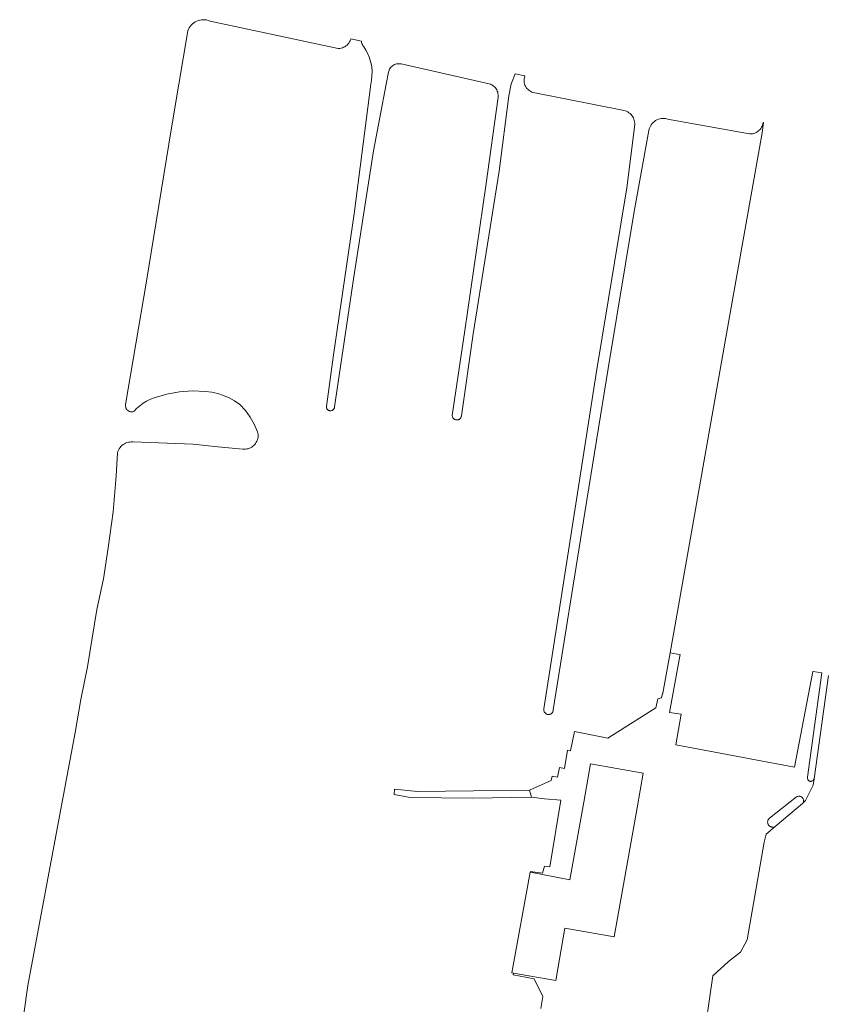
# Model space of a CAD drawing. Header units: metres. Extents: x 125158 to 132124, y 450612 to 454469.
# Tile 87 of 173: x 128055 to 128356, y 452156 to 452524. Entities that reach past the tile are written whole.
import ezdxf

# ---------------------------------------------------------------- set-up
doc = ezdxf.new("R2010")
doc.units = ezdxf.units.M
doc.layers.add('B-XX-OG-TERREIN_CULTUURSCHEIDING-GV', color=8, linetype='Continuous', lineweight=18)

msp = doc.modelspace()

# ---------------------------------------------------------------- linework, layer by layer
at = {"layer": 'B-XX-OG-TERREIN_CULTUURSCHEIDING-GV'}
for points in [[(128249.47, 452154.92), (128250.2, 452159.31), (128247.03, 452165.96), (128239.18, 452167.42), (128239.28, 452168.02), (128238.63, 452168.13), (128245.57, 452205.75), (128245.61, 452205.74), (128245.67, 452206.03), (128250.09, 452205.45), (128250.9, 452208.04), (128252.81, 452207.77), (128256.9, 452232.71), (128250.9, 452233.12), (128245.99, 452233.81), (128224.14, 452233.41), (128200.7, 452233.7), (128194.79, 452234.81), (128194.89, 452236.71), (128203.51, 452235.91), (128245.28, 452236.41), (128253.32, 452239.94), (128253.73, 452241.59), (128255.69, 452241.28), (128256.41, 452244.84), (128258.36, 452244.42), (128259.39, 452251.27), (128260.51, 452251.03), (128262.02, 452258.27), (128274.45, 452255.78), (128292.47, 452267.1), (128293.19, 452270.55), (128294.58, 452270.86), (128294.87, 452272.5), (128295.03, 452272.57), (128297.75, 452287.72), (128301.29, 452307.38), (128318.15, 452403.25), (128332.04, 452481.83), (128332.62, 452485.71), (128332.47, 452485.74), (128332.39, 452485.26), (128332.27, 452484.8), (128332.1, 452484.35), (128331.88, 452483.92), (128331.63, 452483.51), (128331.33, 452483.13), (128331, 452482.78), (128330.63, 452482.47), (128330.23, 452482.19), (128329.81, 452481.96), (128329.37, 452481.77), (128328.91, 452481.63), (128328.44, 452481.53), (128327.96, 452481.48), (128327.43, 452481.48), (128296.8, 452487), (128296.17, 452487.14), (128295.6, 452487.2), (128295.03, 452487.21), (128294.46, 452487.16), (128293.9, 452487.06), (128293.36, 452486.89), (128292.83, 452486.67), (128292.54, 452486.51), (128292.33, 452486.4), (128291.86, 452486.08), (128291.43, 452485.71), (128291.03, 452485.3), (128290.68, 452484.85), (128290.38, 452484.37), (128290.12, 452483.86), (128289.93, 452483.32), (128289.78, 452482.76), (128284.33, 452452.43), (128274.57, 452393.85), (128265.94, 452340.02), (128254.14, 452266.36), (128254.13, 452266.18), (128254.1, 452266.01), (128254.05, 452265.84), (128253.98, 452265.68), (128253.9, 452265.52), (128253.81, 452265.37), (128253.7, 452265.24), (128253.58, 452265.11), (128253.44, 452265), (128253.3, 452264.9), (128253.15, 452264.82), (128252.99, 452264.75), (128252.82, 452264.7), (128252.65, 452264.67), (128252.47, 452264.65), (128252.3, 452264.65), (128252.13, 452264.66), (128251.96, 452264.7), (128251.79, 452264.75), (128251.63, 452264.81), (128251.47, 452264.9), (128251.33, 452264.99), (128251.19, 452265.1), (128251.07, 452265.23), (128250.96, 452265.36), (128250.87, 452265.51), (128250.78, 452265.66), (128250.72, 452265.82), (128250.67, 452265.99), (128250.64, 452266.16), (128250.62, 452266.34), (128250.62, 452266.51), (128250.65, 452266.73), (128270.19, 452391.96), (128281.54, 452461.31), (128284.54, 452484.94), (128284.54, 452485.43), (128284.48, 452485.94), (128284.38, 452486.45), (128284.23, 452486.94), (128284.03, 452487.41), (128283.78, 452487.86), (128283.49, 452488.29), (128283.16, 452488.68), (128282.79, 452489.04), (128282.39, 452489.36), (128281.91, 452489.67), (128281.51, 452489.88), (128281.03, 452490.07), (128280.53, 452490.21), (128279.97, 452490.31), (128246.65, 452496.86), (128246.17, 452497.03), (128245.74, 452497.23), (128245.34, 452497.48), (128244.96, 452497.77), (128244.61, 452498.09), (128244.29, 452498.44), (128244.01, 452498.83), (128243.78, 452499.24), (128243.58, 452499.67), (128243.46, 452500), (128243.42, 452500.12), (128243.31, 452500.58), (128243.25, 452501.05), (128243.24, 452501.53), (128243.27, 452502), (128243.34, 452502.47), (128243.47, 452502.93), (128243.52, 452503.07), (128239.93, 452503.82), (128238.58, 452500.45), (128238.43, 452500), (128238.29, 452499.59), (128238.27, 452499.49), (128237.55, 452495.66), (128233.97, 452467.53), (128224.25, 452406.82), (128219.87, 452376.22), (128219.86, 452376.08), (128219.82, 452375.91), (128219.76, 452375.75), (128219.69, 452375.59), (128219.6, 452375.44), (128219.5, 452375.29), (128219.39, 452375.16), (128219.26, 452375.04), (128219.12, 452374.94), (128218.97, 452374.85), (128218.81, 452374.78), (128218.64, 452374.72), (128218.47, 452374.68), (128218.3, 452374.65), (128218.12, 452374.65), (128217.95, 452374.66), (128217.78, 452374.69), (128217.61, 452374.73), (128217.44, 452374.79), (128217.29, 452374.87), (128217.14, 452374.97), (128217, 452375.08), (128216.88, 452375.2), (128216.77, 452375.33), (128216.67, 452375.48), (128216.58, 452375.63), (128216.52, 452375.79), (128216.47, 452375.96), (128216.43, 452376.13), (128216.41, 452376.35), (128221.08, 452408.05), (128228.98, 452461.99), (128233.51, 452495.1), (128233.55, 452495.59), (128233.55, 452496.06), (128233.49, 452496.52), (128233.39, 452496.98), (128233.25, 452497.42), (128233.06, 452497.85), (128232.82, 452498.26), (128232.55, 452498.63), (128232.24, 452498.98), (128231.89, 452499.3), (128231.51, 452499.58), (128231.11, 452499.82), (128230.71, 452500), (128230.69, 452500.01), (128230.23, 452500.16), (128197.36, 452507.55), (128196.93, 452507.62), (128196.52, 452507.64), (128196.1, 452507.62), (128195.92, 452507.59), (128195.69, 452507.55), (128195.29, 452507.44), (128194.9, 452507.3), (128194.53, 452507.11), (128194.18, 452506.89), (128193.85, 452506.63), (128193.56, 452506.34), (128193.29, 452506.02), (128193.06, 452505.67), (128192.86, 452505.3), (128192.71, 452504.92), (128192.59, 452504.51), (128191.74, 452500), (128187.06, 452475.06), (128179.68, 452428.09), (128172.48, 452379.53), (128172.46, 452379.35), (128172.43, 452379.2), (128172.39, 452379.06), (128172.34, 452378.92), (128172.26, 452378.79), (128172.18, 452378.66), (128172.09, 452378.55), (128171.98, 452378.44), (128171.86, 452378.35), (128171.74, 452378.26), (128171.61, 452378.2), (128171.47, 452378.14), (128171.32, 452378.1), (128171.18, 452378.07), (128171.03, 452378.06), (128170.88, 452378.06), (128170.73, 452378.08), (128170.58, 452378.11), (128170.44, 452378.16), (128170.3, 452378.22), (128170.17, 452378.3), (128170.05, 452378.38), (128169.94, 452378.48), (128169.84, 452378.59), (128169.75, 452378.71), (128169.67, 452378.84), (128169.6, 452378.97), (128169.55, 452379.11), (128169.52, 452379.26), (128169.49, 452379.41), (128169.49, 452379.56), (128169.49, 452379.7), (128172.09, 452398.9), (128179.88, 452451.56), (128186.09, 452500), (128186.29, 452501.53), (128186.48, 452503.21), (128186.51, 452504.87), (128186.37, 452506.52), (128186.07, 452508.16), (128185.61, 452509.75), (128185.57, 452509.85), (128184.99, 452511.29), (128184.22, 452512.77), (128183.3, 452514.17), (128183.09, 452514.46), (128182.9, 452514.81), (128182.74, 452515.18), (128182.61, 452515.56), (128182.53, 452515.95), (128182.51, 452516.1), (128178.62, 452516.93), (128178.55, 452516.7), (128178.36, 452516.23), (128178.12, 452515.79), (128177.84, 452515.36), (128177.52, 452514.97), (128177.16, 452514.61), (128176.77, 452514.29), (128176.34, 452514.01), (128175.9, 452513.77), (128175.43, 452513.58), (128174.94, 452513.43), (128174.45, 452513.34), (128173.84, 452513.28), (128126.07, 452523.58), (128125.38, 452523.83), (128124.76, 452523.98), (128124.14, 452524.07), (128123.95, 452524.08), (128123.51, 452524.09), (128122.88, 452524.05), (128122.26, 452523.94), (128121.65, 452523.77), (128121.07, 452523.54), (128120.51, 452523.25), (128119.98, 452522.91), (128119.49, 452522.52), (128119.04, 452522.07), (128118.64, 452521.59), (128118.29, 452521.06), (128118, 452520.5), (128117.79, 452519.97), (128114.43, 452500), (128111.69, 452483.66), (128102.2, 452425.67), (128094.54, 452380.34), (128094.51, 452380.09), (128094.5, 452379.87), (128094.52, 452379.64), (128094.56, 452379.42), (128094.62, 452379.21), (128094.7, 452379), (128094.8, 452378.8), (128094.92, 452378.61), (128095.05, 452378.43), (128095.21, 452378.27), (128095.38, 452378.12), (128095.56, 452378), (128095.76, 452377.89), (128095.96, 452377.8), (128096.17, 452377.73), (128096.39, 452377.68), (128096.62, 452377.65), (128096.84, 452377.65), (128097.06, 452377.66), (128097.28, 452377.7), (128097.5, 452377.77), (128097.75, 452377.87), (128098.65, 452378.88), (128099.79, 452379.94), (128101.04, 452380.88), (128102.37, 452381.69), (128103.78, 452382.35), (128105.22, 452382.86), (128109.86, 452384.28), (128114.66, 452385.16), (128119.54, 452385.48), (128124.39, 452385.23), (128126.66, 452384.99), (128128.91, 452384.51), (128131.11, 452383.81), (128133.22, 452382.88), (128135.22, 452381.74), (128137.14, 452380.37), (128139.23, 452378.1), (128141.03, 452375.64), (128142.55, 452373), (128143.78, 452370.18), (128143.9, 452369.65), (128143.97, 452369.16), (128143.98, 452368.66), (128143.95, 452368.16), (128143.86, 452367.67), (128143.73, 452367.19), (128143.55, 452366.72), (128143.32, 452366.28), (128143.06, 452365.86), (128142.75, 452365.46), (128142.4, 452365.1), (128142.03, 452364.78), (128141.62, 452364.49), (128141.18, 452364.25), (128140.72, 452364.05), (128140.25, 452363.9), (128139.76, 452363.79), (128139.27, 452363.73), (128138.77, 452363.73), (128138.31, 452363.76), (128129, 452364.65), (128119.73, 452365.55), (128097.24, 452366.41), (128096.65, 452366.43), (128096.11, 452366.39), (128095.58, 452366.3), (128095.05, 452366.15), (128094.55, 452365.96), (128094.06, 452365.71), (128093.61, 452365.41), (128093.18, 452365.07), (128092.79, 452364.69), (128092.45, 452364.28), (128092.14, 452363.82), (128091.89, 452363.35), (128091.68, 452362.84), (128091.55, 452362.38), (128090.99, 452353.76), (128089.92, 452340.26), (128088.07, 452326.84), (128086.29, 452315.29), (128083.77, 452303.9), (128082, 452293.2), (128080.35, 452282.42), (128077.77, 452270.22), (128075.75, 452257.93), (128058.07, 452163.44), (128055.01, 452142.28)], [(128309.87, 452140.43), (128313.66, 452167.09), (128319.56, 452172.38), (128324.05, 452175.95), (128326.54, 452180.53), (128332.84, 452216.99), (128333.58, 452219.94), (128336.92, 452222.79), (128336.64, 452222.68), (128336.47, 452222.63), (128336.28, 452222.6), (128336.1, 452222.58), (128335.91, 452222.58), (128335.72, 452222.6), (128335.54, 452222.64), (128335.36, 452222.7), (128335.19, 452222.78), (128335.03, 452222.87), (128334.88, 452222.97), (128334.74, 452223.09), (128334.61, 452223.23), (128334.49, 452223.37), (128334.39, 452223.53), (128334.31, 452223.7), (128334.24, 452223.87), (128334.19, 452224.05), (128334.15, 452224.23), (128334.14, 452224.42), (128334.14, 452224.6), (128334.17, 452224.79), (128334.21, 452224.97), (128334.26, 452225.15), (128334.34, 452225.32), (128334.43, 452225.48), (128334.54, 452225.63), (128334.66, 452225.78), (128334.79, 452225.91), (128344.96, 452233.87), (128345.14, 452233.96), (128345.29, 452234.02), (128345.45, 452234.07), (128345.62, 452234.1), (128345.78, 452234.12), (128345.95, 452234.12), (128346.11, 452234.1), (128346.28, 452234.07), (128346.43, 452234.02), (128346.59, 452233.95), (128346.73, 452233.87), (128346.87, 452233.78), (128347, 452233.67), (128347.11, 452233.55), (128347.22, 452233.42), (128347.31, 452233.28), (128347.38, 452233.13), (128347.44, 452232.98), (128347.49, 452232.82), (128347.52, 452232.65), (128347.53, 452232.49), (128347.53, 452232.32), (128347.51, 452232.16), (128347.47, 452232), (128347.42, 452231.84), (128347.35, 452231.69), (128347.26, 452231.54), (128347.14, 452231.37), (128348.24, 452232.51), (128351.07, 452238.21), (128351.47, 452240.6), (128351.41, 452240.44), (128351.36, 452240.33), (128351.29, 452240.22), (128351.22, 452240.12), (128351.14, 452240.03), (128351.05, 452239.95), (128350.95, 452239.88), (128350.84, 452239.82), (128350.65, 452239.73), (128350.5, 452239.69), (128350.38, 452239.68), (128350.25, 452239.67), (128350.13, 452239.68), (128350.01, 452239.7), (128349.81, 452239.77), (128349.67, 452239.83), (128349.52, 452239.93), (128349.38, 452240.05), (128349.3, 452240.14), (128349.22, 452240.24), (128349.16, 452240.35), (128349.1, 452240.49), (128349.05, 452240.69), (128349.03, 452240.81), (128349.03, 452241), (128349.06, 452241.22), (128354.31, 452280.18), (128351.08, 452280.7), (128351.06, 452280.7), (128344.15, 452244.97), (128299.86, 452253.32), (128301.91, 452264.71), (128297.5, 452265.42), (128301.35, 452286.38), (128301.48, 452287.1), (128300.48, 452287.23), (128297.75, 452287.72), (128295.03, 452272.57), (128294.87, 452272.5), (128294.58, 452270.86), (128293.19, 452270.55), (128292.47, 452267.1), (128274.45, 452255.78), (128262.02, 452258.27), (128260.51, 452251.03), (128259.39, 452251.27), (128258.36, 452244.42), (128256.41, 452244.84), (128255.69, 452241.28), (128253.73, 452241.59), (128253.32, 452239.94), (128245.28, 452236.41), (128245.99, 452233.81), (128250.9, 452233.12), (128256.9, 452232.71), (128252.81, 452207.77), (128250.9, 452208.04), (128250.09, 452205.45), (128245.67, 452206.03), (128245.61, 452205.74), (128260.37, 452202.88), (128265.51, 452231.89), (128268.07, 452246.28), (128287.72, 452242.79), (128285.41, 452229.78), (128276.87, 452181.59), (128258.51, 452184.84), (128255.15, 452165.28), (128239.28, 452168.02), (128239.18, 452167.42), (128247.03, 452165.96), (128250.2, 452159.31), (128249.47, 452154.92)], [(128356.88, 452279.16), (128351.47, 452240.6), (128351.07, 452238.21), (128348.24, 452232.51), (128347.14, 452231.37), (128336.92, 452222.79), (128333.58, 452219.94), (128332.84, 452216.99), (128326.54, 452180.53), (128324.05, 452175.95), (128319.56, 452172.38), (128313.66, 452167.09), (128309.87, 452140.43)]]:
    msp.add_lwpolyline(points, dxfattribs=at)

doc.saveas('drawing.dxf')
